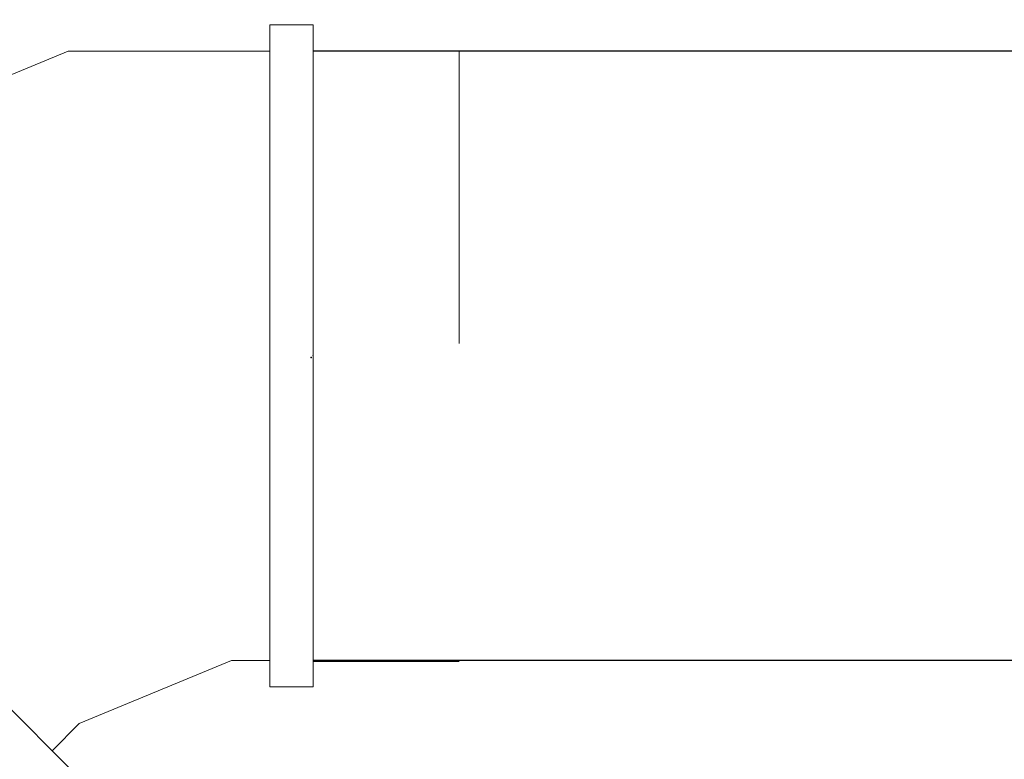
# Model space of a CAD drawing. Header units: millimetres. Extents: x -367720 to -162733, y 309172 to 337444.
# Tile 170 of 256: x -352983 to -352579, y 323245 to 323549. Entities that reach past the tile are written whole.
import ezdxf

# ---------------------------------------------------------------- set-up
doc = ezdxf.new("R2010")
doc.units = ezdxf.units.MM
doc.header["$LTSCALE"] = 10
doc.header["$MEASUREMENT"] = 0
doc.linetypes.add('ACAD_ISO03W100', pattern=[30, 12, -18])
doc.layers.get('0').update_dxf_attribs({"color": 255, "lineweight": 13})
for name, color, linetype, lineweight in [('VZ1', 6, 'Continuous', 18), ('vzt-izolace', 50, 'Continuous', 9), ('vzt-přívod', 2, 'Continuous', 40), ('vzt-spiro', 50, 'Continuous', 5), ('vzt-čárkkovaná', 50, 'ACAD_ISO03W100', 9)]:
    doc.layers.add(name, color=color, linetype=linetype, lineweight=lineweight)
doc.styles.add('ROMANS', font='ROMANS.shx', dxfattribs={"height": 80})

# ---------------------------------------------------------------- blocks, each defined once
blk = doc.blocks.new('A$C22183063')
at = {"layer": 'vzt-spiro'}
for p, q in [((-134.82, 363.95), (-147.37, 351.4)), ((-127.75, 356.89), (-134.82, 363.95)), ((-127.75, 356.89), (57.12, 172.02)), ((-147.37, 351.4), (44.57, 159.47)), ((-139.79, 343.83), (-198.29, 285.33)), ((-250, 160.48), (-198.29, 285.33)), ((57.12, 172.02), (44.57, 159.47)), ((36.99, 167.05), (25.86, 155.92)), ((0, 93.49), (25.86, 155.92)), ((0, 93.49), (0, 77.75)), ((-261.5, 77.75), (14.23, 77.75))]:
    blk.add_line(p, q, dxfattribs=at)
blk.add_point((-38.85, 267.99), dxfattribs=at)
at = {"layer": 'vzt-čárkkovaná'}
for p, q in [((-84.81, 398.8), (-127.24, 356.38)), ((-84.81, 398.8), (92.19, 221.8)), ((92.19, 221.8), (49.76, 179.38))]:
    blk.add_line(p, q, dxfattribs=at)
blk = doc.blocks.new('A$C44067DDB')
at = {"layer": 'vzt-izolace'}
h = blk.add_hatch(dxfattribs=at)
h.set_pattern_fill('CROSS', color=256, scale=500)
h.set_pattern_definition([(0, (-810420.72, 117365.74), (125, 125), [62.5, -187.5]), (90, (-810389.47, 117334.5), (-125, 125), [62.5, -187.5])])
edge = h.paths.add_edge_path()
edge.add_line((13267.2892, 11556.6431), (13267.2892, 11280.9155))
edge = h.paths.add_edge_path()
edge.add_line((13284.6221, 11556.6431), (13284.6221, 11280.9155))
edge = h.paths.add_edge_path()
edge.add_arc((13035.0379, 11420.1415), 135, 67.808393, 292.191607)
edge = h.paths.add_edge_path(flags=16)
edge.add_arc((13035.0379, 11420.1415), 125, 90, 270)
edge = h.paths.add_edge_path()
edge.add_line((13035.0379, 11545.1415), (13267.0793, 11545.1415))
edge = h.paths.add_edge_path()
edge.add_line((13267.2892, 11556.6431), (13284.6221, 11556.6431))
edge = h.paths.add_edge_path()
edge.add_line((13035.0379, 11295.1415), (13267.2892, 11295.1415))
edge = h.paths.add_edge_path()
edge.add_line((13267.2892, 11280.9155), (13284.6221, 11280.9155))
edge = h.paths.add_edge_path()
edge.add_line((13345.0379, 11545.1415), (13345.0379, 11295.1415))
edge = h.paths.add_edge_path()
edge.add_line((13345.0379, 11545.1415), (13284.6221, 11545.1415))
edge = h.paths.add_edge_path()
edge.add_line((13345.0379, 11295.1415), (13284.6221, 11295.1415))
edge = h.paths.add_edge_path()
edge.add_line((13436.2892, 11836.6431), (13436.2892, 11560.9155))
edge = h.paths.add_edge_path()
edge.add_line((13453.6221, 11836.6431), (13453.6221, 11560.9155))
edge = h.paths.add_edge_path()
edge.add_arc((13204.0379, 11700.1415), 135, 67.808393, 292.191607)
edge = h.paths.add_edge_path(flags=16)
edge.add_arc((13204.0379, 11700.1415), 125, 90, 270)
edge = h.paths.add_edge_path()
edge.add_line((13204.0379, 11825.1415), (13436.0793, 11825.1415))
edge = h.paths.add_edge_path()
edge.add_line((13436.2892, 11836.6431), (13453.6221, 11836.6431))
edge = h.paths.add_edge_path()
edge.add_line((13204.0379, 11575.1415), (13436.2892, 11575.1415))
edge = h.paths.add_edge_path()
edge.add_line((13436.2892, 11560.9155), (13453.6221, 11560.9155))
edge = h.paths.add_edge_path()
edge.add_line((13514.0379, 11825.1415), (13514.0379, 11575.1415))
edge = h.paths.add_edge_path()
edge.add_line((13514.0379, 11825.1415), (13453.6221, 11825.1415))
edge = h.paths.add_edge_path()
edge.add_line((13514.0379, 11575.1415), (13453.6221, 11575.1415))
edge = h.paths.add_edge_path()
edge.add_line((13501.3145, 11825.8656), (13501.3145, 11835.8595))
edge = h.paths.add_edge_path()
edge.add_line((13501.3145, 11835.8595), (13519.0632, 11835.8595))
edge = h.paths.add_edge_path()
edge.add_line((13519.0632, 11835.8595), (13519.0632, 11564.4235))
edge = h.paths.add_edge_path()
edge.add_line((13501.3145, 11825.8656), (13501.3145, 11564.4235))
edge = h.paths.add_edge_path()
edge.add_line((13887.8161, 11467.8902), (13612.0885, 11467.8902))
edge = h.paths.add_edge_path()
edge.add_line((13612.0885, 11467.8902), (13612.0885, 11450.5573))
edge = h.paths.add_edge_path()
edge.add_line((13601.7955, 11825.1415), (13775.8336, 11724.6606))
edge = h.paths.add_edge_path()
edge.add_line((13775.8336, 11724.6606), (13876.3145, 11550.6225))
edge = h.paths.add_edge_path()
edge.add_line((13519.0632, 11825.1415), (13601.7955, 11825.1415))
edge = h.paths.add_edge_path()
edge.add_line((13534.8082, 11575.1415), (13592.8209, 11541.6479))
edge = h.paths.add_edge_path()
edge.add_line((13592.8209, 11541.6479), (13626.3145, 11483.6352))
edge = h.paths.add_edge_path()
edge.add_line((13626.3145, 11483.6352), (13626.3145, 11467.8902))
edge = h.paths.add_edge_path()
edge.add_line((13876.3145, 11550.6225), (13876.3145, 11468.1))
edge = h.paths.add_edge_path()
edge.add_line((13501.3145, 11564.4235), (13519.0632, 11564.4235))
edge = h.paths.add_edge_path()
edge.add_line((13519.0632, 11575.1415), (13534.8082, 11575.1415))
edge = h.paths.add_edge_path()
edge.add_line((13887.8161, 11467.8902), (13887.8161, 11450.5573))
edge = h.paths.add_edge_path()
edge.add_line((13887.8161, 11450.5573), (13612.0885, 11450.5573))
edge = h.paths.add_edge_path()
edge.add_line((13876.3145, 11390.1415), (13626.002, 11390.1415))
edge = h.paths.add_edge_path()
edge.add_line((13876.3145, 11390.1415), (13876.3145, 11450.5573))
edge = h.paths.add_edge_path()
edge.add_line((13626.002, 11390.1415), (13626.002, 11450.5573))
edge = h.paths.add_edge_path()
edge.add_line((13441.3145, 11825.1415), (13441.3145, 11574.829))
edge = h.paths.add_edge_path()
edge.add_line((13441.3145, 11574.829), (13501.3145, 11574.829))
edge = h.paths.add_edge_path()
edge.add_line((13441.3145, 11825.1415), (13501.3145, 11825.1415))
edge = h.paths.add_edge_path()
edge.add_line((13388.5379, 10975.785), (13388.5379, 11225.785))
edge = h.paths.add_edge_path()
edge.add_line((13388.5379, 11225.785), (13448.5379, 11225.785))
edge = h.paths.add_edge_path()
edge.add_line((13448.5379, 11229.785), (13448.5379, 10971.785))
edge = h.paths.add_edge_path()
edge.add_line((13448.5379, 11229.785), (13456.5379, 11229.785))
edge = h.paths.add_edge_path()
edge.add_line((13456.5379, 11229.785), (13456.5379, 10971.785))
edge = h.paths.add_edge_path()
edge.add_line((13594.5379, 11184.785), (13594.5379, 11016.785))
edge = h.paths.add_edge_path()
edge.add_line((13602.5379, 11184.785), (13602.5379, 11016.785))
edge = h.paths.add_edge_path()
edge.add_line((13642.5379, 11180.785), (13602.5379, 11180.785))
edge = h.paths.add_edge_path()
edge.add_line((13642.5379, 11020.785), (13642.5379, 11180.785))
edge = h.paths.add_edge_path()
edge.add_line((13602.5379, 11184.785), (13594.5379, 11184.785))
edge = h.paths.add_edge_path()
edge.add_line((13456.5379, 11225.785), (13594.5379, 11180.785))
edge = h.paths.add_edge_path()
edge.add_line((13388.5379, 10975.785), (13448.5379, 10975.785))
edge = h.paths.add_edge_path()
edge.add_line((13448.5379, 10971.785), (13456.5379, 10971.785))
edge = h.paths.add_edge_path()
edge.add_line((13642.5379, 11020.785), (13602.5379, 11020.785))
edge = h.paths.add_edge_path()
edge.add_line((13602.5379, 11016.785), (13594.5379, 11016.785))
edge = h.paths.add_edge_path()
edge.add_line((13456.5379, 10975.785), (13594.5379, 11020.785))
edge = h.paths.add_edge_path()
edge.add_line((13376.0379, 10975.785), (13263.249, 10975.785))
edge = h.paths.add_edge_path()
edge.add_line((13376.0379, 11225.785), (13265.0678, 11225.785))
edge = h.paths.add_edge_path()
edge.add_arc((13205.0379, 11100.785), 137.5, 0, 360)
edge = h.paths.add_edge_path()
edge.add_line((13012.1629, 10963.285), (13012.1629, 11100.785))
edge = h.paths.add_edge_path()
edge.add_line((13024.6629, 11100.785), (13024.6629, 10963.285))
edge = h.paths.add_edge_path()
edge.add_line((13148.6633, 10975.785), (13024.6629, 10975.785))
edge = h.paths.add_edge_path()
edge.add_line((13145.6319, 11225.785), (13024.6629, 11225.785))
edge = h.paths.add_edge_path()
edge.add_line((12952.1629, 11100.785), (12952.1629, 11225.785))
edge = h.paths.add_edge_path()
edge.add_line((13012.1629, 11238.285), (13012.1629, 11100.785))
edge = h.paths.add_edge_path()
edge.add_line((13024.6629, 11100.785), (13024.6629, 11238.285))
edge = h.paths.add_edge_path()
edge.add_line((12952.1629, 11225.785), (13012.1629, 11225.785))
edge = h.paths.add_edge_path()
edge.add_line((13012.1629, 11238.285), (13024.6629, 11238.285))
edge = h.paths.add_edge_path()
edge.add_line((12952.1629, 11100.785), (12952.1629, 10975.785))
edge = h.paths.add_edge_path()
edge.add_line((12952.1629, 10975.785), (13012.1629, 10975.785))
edge = h.paths.add_edge_path(flags=16)
edge.add_arc((13205.0379, 11100.785), 125, 0, 360)
edge = h.paths.add_edge_path()
edge.add_line((13012.1629, 10963.285), (13024.6629, 10963.285))
edge = h.paths.add_edge_path()
edge.add_line((13388.5379, 10963.285), (13388.5379, 11100.785))
edge = h.paths.add_edge_path()
edge.add_line((13376.0379, 11100.785), (13376.0379, 10963.285))
edge = h.paths.add_edge_path()
edge.add_line((13376.0379, 11100.785), (13376.0379, 11238.285))
edge = h.paths.add_edge_path()
edge.add_line((13388.5379, 11238.285), (13388.5379, 11100.785))
edge = h.paths.add_edge_path(flags=16)
edge.add_line((13448.5379, 11100.785), (13448.5379, 11225.785))
edge = h.paths.add_edge_path()
edge.add_line((13388.5379, 11238.285), (13376.0379, 11238.285))
edge = h.paths.add_edge_path(flags=16)
edge.add_line((13448.5379, 11100.785), (13448.5379, 10975.785))
edge = h.paths.add_edge_path()
edge.add_line((13388.5379, 10963.285), (13376.0379, 10963.285))
edge = h.paths.add_edge_path()
edge.add_line((12420.4521, 10916.4949), (12420.4521, 10926.4887))
edge = h.paths.add_edge_path()
edge.add_line((12420.4521, 10926.4887), (12402.7034, 10926.4887))
edge = h.paths.add_edge_path()
edge.add_line((12402.7034, 10926.4887), (12402.7034, 10655.0528))
edge = h.paths.add_edge_path()
edge.add_line((12420.4521, 10916.4949), (12420.4521, 10655.0528))
edge = h.paths.add_edge_path()
edge.add_line((12128.4933, 10813.6908), (12323.4622, 10618.7219))
edge = h.paths.add_edge_path()
edge.add_line((12323.4622, 10618.7219), (12311.206, 10606.4657))
edge = h.paths.add_edge_path()
edge.add_line((12402.7034, 10915.7707), (12319.9712, 10915.7707))
edge = h.paths.add_edge_path()
edge.add_line((12324.5362, 10639.9146), (12313.4029, 10628.7812))
edge = h.paths.add_edge_path()
edge.add_line((12195.1267, 10864.0585), (12136.7746, 10805.7063))
edge = h.paths.add_edge_path()
edge.add_line((12420.4521, 10655.0528), (12402.7034, 10655.0528))
edge = h.paths.add_edge_path()
edge.add_line((12402.7034, 10665.7707), (12386.9585, 10665.7707))
edge = h.paths.add_edge_path()
edge.add_line((12128.4933, 10813.6908), (12116.2371, 10801.4346))
edge = h.paths.add_edge_path()
edge.add_line((12116.2371, 10801.4346), (12311.206, 10606.4657))
edge = h.paths.add_edge_path()
edge.add_line((12081.6496, 10750.5813), (12258.4263, 10573.8046))
edge = h.paths.add_edge_path()
edge.add_line((12081.6496, 10750.5813), (12124.37, 10793.3017))
edge = h.paths.add_edge_path()
edge.add_line((12258.6472, 10573.5836), (12301.3676, 10616.3041))
edge = h.paths.add_edge_path()
edge.add_line((12480.4521, 10915.7707), (12480.4521, 10665.4582))
edge = h.paths.add_edge_path()
edge.add_line((12480.4521, 10665.4582), (12420.4521, 10665.4582))
edge = h.paths.add_edge_path()
edge.add_line((12480.4521, 10915.7707), (12420.4521, 10915.7707))
edge = h.paths.add_edge_path()
edge.add_line((12195.1267, 10864.0585), (12319.9712, 10915.7707))
edge = h.paths.add_edge_path()
edge.add_line((12324.5362, 10639.9146), (12386.9585, 10665.7707))
edge = h.paths.add_edge_path()
edge.add_line((12785.0379, 10935.785), (12785.0379, 10645.785))
edge = h.paths.add_edge_path(flags=17)
edge.add_line((13160.0379, 10790.785), (13143.291, 10728.285))
edge.add_line((13143.291, 10728.285), (13160.0379, 10790.785))
edge.add_line((13160.0379, 10790.785), (13143.291, 10728.285))
edge.add_line((13143.291, 10728.285), (13160.0379, 10790.785))
edge.add_line((13160.0379, 10790.785), (13143.291, 10728.285))
edge.add_line((13143.291, 10728.285), (13160.0379, 10790.785))
edge.add_line((13160.0379, 10790.785), (13143.291, 10728.285))
edge.add_line((13143.291, 10728.285), (13160.0379, 10790.785))
edge.add_line((13160.0379, 10790.785), (13143.291, 10728.285))
edge.add_line((13143.291, 10728.285), (13160.0379, 10790.785))
edge.add_line((13160.0379, 10790.785), (13143.291, 10728.285))
edge.add_line((13143.291, 10728.285), (13160.0379, 10790.785))
edge.add_line((13160.0379, 10790.785), (13143.291, 10728.285))
edge.add_line((13143.291, 10728.285), (13160.0379, 10790.785))
edge.add_line((13160.0379, 10790.785), (13143.291, 10728.285))
edge.add_line((13143.291, 10728.285), (13160.0379, 10790.785))
edge.add_line((13143.291, 10728.285), (13097.5379, 10682.5318))
edge.add_line((13097.5379, 10682.5318), (13143.291, 10728.285))
edge.add_line((13143.291, 10728.285), (13097.5379, 10682.5318))
edge.add_line((13097.5379, 10682.5318), (13143.291, 10728.285))
edge.add_line((13143.291, 10728.285), (13097.5379, 10682.5318))
edge.add_line((13097.5379, 10682.5318), (13143.291, 10728.285))
edge.add_line((13143.291, 10728.285), (13097.5379, 10682.5318))
edge.add_line((13097.5379, 10682.5318), (13143.291, 10728.285))
edge.add_line((13143.291, 10728.285), (13097.5379, 10682.5318))
edge.add_line((13097.5379, 10682.5318), (13143.291, 10728.285))
edge.add_line((13143.291, 10728.285), (13097.5379, 10682.5318))
edge.add_line((13097.5379, 10682.5318), (13143.291, 10728.285))
edge.add_line((13143.291, 10728.285), (13097.5379, 10682.5318))
edge.add_line((13097.5379, 10682.5318), (13143.291, 10728.285))
edge.add_line((13143.291, 10728.285), (13097.5379, 10682.5318))
edge.add_line((13097.5379, 10682.5318), (13143.291, 10728.285))
edge.add_line((13097.5379, 10682.5318), (13035.0379, 10665.785))
edge.add_line((13035.0379, 10665.785), (13097.5379, 10682.5318))
edge.add_line((13097.5379, 10682.5318), (13035.0379, 10665.785))
edge.add_line((13035.0379, 10665.785), (13097.5379, 10682.5318))
edge.add_line((13097.5379, 10682.5318), (13035.0379, 10665.785))
edge.add_line((13035.0379, 10665.785), (13097.5379, 10682.5318))
edge.add_line((13097.5379, 10682.5318), (13035.0379, 10665.785))
edge.add_line((13035.0379, 10665.785), (13097.5379, 10682.5318))
edge.add_line((13097.5379, 10682.5318), (13035.0379, 10665.785))
edge.add_line((13035.0379, 10665.785), (13097.5379, 10682.5318))
edge.add_line((13097.5379, 10682.5318), (13035.0379, 10665.785))
edge.add_line((13035.0379, 10665.785), (13097.5379, 10682.5318))
edge.add_line((13097.5379, 10682.5318), (13035.0379, 10665.785))
edge.add_line((13035.0379, 10665.785), (13097.5379, 10682.5318))
edge.add_line((13097.5379, 10682.5318), (13035.0379, 10665.785))
edge.add_line((13035.0379, 10665.785), (13097.5379, 10682.5318))
edge.add_line((13035.0379, 10665.785), (12972.5379, 10682.5318))
edge.add_line((12972.5379, 10682.5318), (13035.0379, 10665.785))
edge.add_line((13035.0379, 10665.785), (12972.5379, 10682.5318))
edge.add_line((12972.5379, 10682.5318), (13035.0379, 10665.785))
edge.add_line((13035.0379, 10665.785), (12972.5379, 10682.5318))
edge.add_line((12972.5379, 10682.5318), (13035.0379, 10665.785))
edge.add_line((13035.0379, 10665.785), (12972.5379, 10682.5318))
edge.add_line((12972.5379, 10682.5318), (13035.0379, 10665.785))
edge.add_line((13035.0379, 10665.785), (12972.5379, 10682.5318))
edge.add_line((12972.5379, 10682.5318), (13035.0379, 10665.785))
edge.add_line((13035.0379, 10665.785), (12972.5379, 10682.5318))
edge.add_line((12972.5379, 10682.5318), (13035.0379, 10665.785))
edge.add_line((13035.0379, 10665.785), (12972.5379, 10682.5318))
edge.add_line((12972.5379, 10682.5318), (13035.0379, 10665.785))
edge.add_line((13035.0379, 10665.785), (12972.5379, 10682.5318))
edge.add_line((12972.5379, 10682.5318), (13035.0379, 10665.785))
edge.add_line((12972.5379, 10682.5318), (12926.7847, 10728.285))
edge.add_line((12926.7847, 10728.285), (12972.5379, 10682.5318))
edge.add_line((12972.5379, 10682.5318), (12926.7847, 10728.285))
edge.add_line((12926.7847, 10728.285), (12972.5379, 10682.5318))
edge.add_line((12972.5379, 10682.5318), (12926.7847, 10728.285))
edge.add_line((12926.7847, 10728.285), (12972.5379, 10682.5318))
edge.add_line((12972.5379, 10682.5318), (12926.7847, 10728.285))
edge.add_line((12926.7847, 10728.285), (12972.5379, 10682.5318))
edge.add_line((12972.5379, 10682.5318), (12926.7847, 10728.285))
edge.add_line((12926.7847, 10728.285), (12972.5379, 10682.5318))
edge.add_line((12972.5379, 10682.5318), (12926.7847, 10728.285))
edge.add_line((12926.7847, 10728.285), (12972.5379, 10682.5318))
edge.add_line((12972.5379, 10682.5318), (12926.7847, 10728.285))
edge.add_line((12926.7847, 10728.285), (12972.5379, 10682.5318))
edge.add_line((12972.5379, 10682.5318), (12926.7847, 10728.285))
edge.add_line((12926.7847, 10728.285), (12972.5379, 10682.5318))
edge.add_line((12926.7847, 10728.285), (12910.0379, 10790.785))
edge.add_line((12910.0379, 10790.785), (12926.7847, 10728.285))
edge.add_line((12926.7847, 10728.285), (12910.0379, 10790.785))
edge.add_line((12910.0379, 10790.785), (12926.7847, 10728.285))
edge.add_line((12926.7847, 10728.285), (12910.0379, 10790.785))
edge.add_line((12910.0379, 10790.785), (12926.7847, 10728.285))
edge.add_line((12926.7847, 10728.285), (12910.0379, 10790.785))
edge.add_line((12910.0379, 10790.785), (12926.7847, 10728.285))
edge.add_line((12926.7847, 10728.285), (12910.0379, 10790.785))
edge.add_line((12910.0379, 10790.785), (12926.7847, 10728.285))
edge.add_line((12926.7847, 10728.285), (12910.0379, 10790.785))
edge.add_line((12910.0379, 10790.785), (12926.7847, 10728.285))
edge.add_line((12926.7847, 10728.285), (12910.0379, 10790.785))
edge.add_line((12910.0379, 10790.785), (12926.7847, 10728.285))
edge.add_line((12926.7847, 10728.285), (12910.0379, 10790.785))
edge.add_line((12910.0379, 10790.785), (12926.7847, 10728.285))
edge.add_line((12910.0379, 10790.785), (12926.7847, 10853.285))
edge.add_line((12926.7847, 10853.285), (12910.0379, 10790.785))
edge.add_line((12910.0379, 10790.785), (12926.7847, 10853.285))
edge.add_line((12926.7847, 10853.285), (12910.0379, 10790.785))
edge.add_line((12910.0379, 10790.785), (12926.7847, 10853.285))
edge.add_line((12926.7847, 10853.285), (12910.0379, 10790.785))
edge.add_line((12910.0379, 10790.785), (12926.7847, 10853.285))
edge.add_line((12926.7847, 10853.285), (12910.0379, 10790.785))
edge.add_line((12910.0379, 10790.785), (12926.7847, 10853.285))
edge.add_line((12926.7847, 10853.285), (12910.0379, 10790.785))
edge.add_line((12910.0379, 10790.785), (12926.7847, 10853.285))
edge.add_line((12926.7847, 10853.285), (12910.0379, 10790.785))
edge.add_line((12910.0379, 10790.785), (12926.7847, 10853.285))
edge.add_line((12926.7847, 10853.285), (12910.0379, 10790.785))
edge.add_line((12910.0379, 10790.785), (12926.7847, 10853.285))
edge.add_line((12926.7847, 10853.285), (12910.0379, 10790.785))
edge.add_line((12926.7847, 10853.285), (12972.5379, 10899.0381))
edge.add_line((12972.5379, 10899.0381), (12926.7847, 10853.285))
edge.add_line((12926.7847, 10853.285), (12972.5379, 10899.0381))
edge.add_line((12972.5379, 10899.0381), (12926.7847, 10853.285))
edge.add_line((12926.7847, 10853.285), (12972.5379, 10899.0381))
edge.add_line((12972.5379, 10899.0381), (12926.7847, 10853.285))
edge.add_line((12926.7847, 10853.285), (12972.5379, 10899.0381))
edge.add_line((12972.5379, 10899.0381), (12926.7847, 10853.285))
edge.add_line((12926.7847, 10853.285), (12972.5379, 10899.0381))
edge.add_line((12972.5379, 10899.0381), (12926.7847, 10853.285))
edge.add_line((12926.7847, 10853.285), (12972.5379, 10899.0381))
edge.add_line((12972.5379, 10899.0381), (12926.7847, 10853.285))
edge.add_line((12926.7847, 10853.285), (12972.5379, 10899.0381))
edge.add_line((12972.5379, 10899.0381), (12926.7847, 10853.285))
edge.add_line((12926.7847, 10853.285), (12972.5379, 10899.0381))
edge.add_line((12972.5379, 10899.0381), (12926.7847, 10853.285))
edge.add_line((12972.5379, 10899.0381), (13035.0379, 10915.785))
edge.add_line((13035.0379, 10915.785), (12972.5379, 10899.0381))
edge.add_line((12972.5379, 10899.0381), (13035.0379, 10915.785))
edge.add_line((13035.0379, 10915.785), (12972.5379, 10899.0381))
edge.add_line((12972.5379, 10899.0381), (13035.0379, 10915.785))
edge.add_line((13035.0379, 10915.785), (12972.5379, 10899.0381))
edge.add_line((12972.5379, 10899.0381), (13035.0379, 10915.785))
edge.add_line((13035.0379, 10915.785), (12972.5379, 10899.0381))
edge.add_line((12972.5379, 10899.0381), (13035.0379, 10915.785))
edge.add_line((13035.0379, 10915.785), (12972.5379, 10899.0381))
edge.add_line((12972.5379, 10899.0381), (13035.0379, 10915.785))
edge.add_line((13035.0379, 10915.785), (12972.5379, 10899.0381))
edge.add_line((12972.5379, 10899.0381), (13035.0379, 10915.785))
edge.add_line((13035.0379, 10915.785), (12972.5379, 10899.0381))
edge.add_line((12972.5379, 10899.0381), (13035.0379, 10915.785))
edge.add_line((13035.0379, 10915.785), (12972.5379, 10899.0381))
edge.add_line((13035.0379, 10915.785), (13097.5379, 10899.0381))
edge.add_line((13097.5379, 10899.0381), (13035.0379, 10915.785))
edge.add_line((13035.0379, 10915.785), (13097.5379, 10899.0381))
edge.add_line((13097.5379, 10899.0381), (13035.0379, 10915.785))
edge.add_line((13035.0379, 10915.785), (13097.5379, 10899.0381))
edge.add_line((13097.5379, 10899.0381), (13035.0379, 10915.785))
edge.add_line((13035.0379, 10915.785), (13097.5379, 10899.0381))
edge.add_line((13097.5379, 10899.0381), (13035.0379, 10915.785))
edge.add_line((13035.0379, 10915.785), (13097.5379, 10899.0381))
edge.add_line((13097.5379, 10899.0381), (13035.0379, 10915.785))
edge.add_line((13035.0379, 10915.785), (13097.5379, 10899.0381))
edge.add_line((13097.5379, 10899.0381), (13035.0379, 10915.785))
edge.add_line((13035.0379, 10915.785), (13097.5379, 10899.0381))
edge.add_line((13097.5379, 10899.0381), (13035.0379, 10915.785))
edge.add_line((13035.0379, 10915.785), (13097.5379, 10899.0381))
edge.add_line((13097.5379, 10899.0381), (13035.0379, 10915.785))
edge.add_line((13097.5379, 10899.0381), (13143.291, 10853.285))
edge.add_line((13143.291, 10853.285), (13097.5379, 10899.0381))
edge.add_line((13097.5379, 10899.0381), (13143.291, 10853.285))
edge.add_line((13143.291, 10853.285), (13097.5379, 10899.0381))
edge.add_line((13097.5379, 10899.0381), (13143.291, 10853.285))
edge.add_line((13143.291, 10853.285), (13097.5379, 10899.0381))
edge.add_line((13097.5379, 10899.0381), (13143.291, 10853.285))
edge.add_line((13143.291, 10853.285), (13097.5379, 10899.0381))
edge.add_line((13097.5379, 10899.0381), (13143.291, 10853.285))
edge.add_line((13143.291, 10853.285), (13097.5379, 10899.0381))
edge.add_line((13097.5379, 10899.0381), (13143.291, 10853.285))
edge.add_line((13143.291, 10853.285), (13097.5379, 10899.0381))
edge.add_line((13097.5379, 10899.0381), (13143.291, 10853.285))
edge.add_line((13143.291, 10853.285), (13097.5379, 10899.0381))
edge.add_line((13097.5379, 10899.0381), (13143.291, 10853.285))
edge.add_line((13143.291, 10853.285), (13097.5379, 10899.0381))
edge.add_line((13143.291, 10853.285), (13160.0379, 10790.785))
edge.add_line((13160.0379, 10790.785), (13143.291, 10853.285))
edge.add_line((13143.291, 10853.285), (13160.0379, 10790.785))
edge.add_line((13160.0379, 10790.785), (13143.291, 10853.285))
edge.add_line((13143.291, 10853.285), (13160.0379, 10790.785))
edge.add_line((13160.0379, 10790.785), (13143.291, 10853.285))
edge.add_line((13143.291, 10853.285), (13160.0379, 10790.785))
edge.add_line((13160.0379, 10790.785), (13143.291, 10853.285))
edge.add_line((13143.291, 10853.285), (13160.0379, 10790.785))
edge.add_line((13160.0379, 10790.785), (13143.291, 10853.285))
edge.add_line((13143.291, 10853.285), (13160.0379, 10790.785))
edge.add_line((13160.0379, 10790.785), (13143.291, 10853.285))
edge.add_line((13143.291, 10853.285), (13160.0379, 10790.785))
edge.add_line((13160.0379, 10790.785), (13143.291, 10853.285))
edge.add_line((13143.291, 10853.285), (13160.0379, 10790.785))
edge.add_line((13160.0379, 10790.785), (13143.291, 10853.285))
h.paths.add_polyline_path([(12802.7865, 10930.011), (12785.4536, 10930.011), (12785.4536, 10654.2834), (12802.7865, 10654.2834)])
edge = h.paths.add_edge_path()
edge.add_line((12725.0379, 10915.785), (12785.4536, 10915.785))
edge.add_line((12725.0379, 10665.785), (12785.4536, 10665.785))
edge.add_line((12725.0379, 10665.785), (12725.0379, 10915.785))
edge.add_line((13035.0379, 10915.785), (12802.7865, 10915.785))
edge.add_line((13035.0379, 10665.785), (12802.9964, 10665.785))
edge.add_arc((13035.0379, 10790.785), 125, 270, 450)
edge.add_arc((13035.0379, 10790.785), 135, 247.808393, 472.191607)
edge.add_line((13035.0379, 10915.785), (12785.0379, 10915.785))
edge.add_line((12785.0379, 10915.785), (12785.0379, 10665.785))
edge.add_line((12785.0379, 10665.785), (13035.0379, 10665.785))
at = {"layer": 'vzt-přívod', "lineweight": 30}
for p, q in [((12785.0379, 10915.7707, 3010.0111), (12420.4521, 10915.7707, 3010.0111)), ((12785.0379, 10665.785, 50000), (12420.4521, 10665.785, 2936.5022))]:
    blk.add_line(p, q, dxfattribs=at)
at = {"layer": 'vzt-přívod', "lineweight": 30, "extrusion": (0, 0, -1)}
blk.add_point((12419.745, 10790.0779, 2936.5022), dxfattribs=at)
at = {"layer": 'vzt-spiro', "rotation": 315}
blk.add_blockref('A$C22183063', (12258.4263, 10573.8046, 3010.0111), dxfattribs=at)
at = {"layer": 'VZ1', "extrusion": (1.04009e-13, 1, -4.87544e-15), "style": 'ROMANS', "width": 0.8, "flags": 1}
for tag in ['KOTA', 'USEK', 'TVAR', 'POS', 'NB2', 'NB1', 'VS', 'LT', 'D']:
    blk.add_attdef(tag, (-111318.983, 5039.0799, 11669.1415), '', height=1, dxfattribs=at)
at = {"layer": 'VZ1', "extrusion": (1, -3.06152e-16, 0), "style": 'ROMANS', "width": 0.8, "flags": 1}
for tag in ['NB2', 'NB1', 'PRUTOK', 'USEK', 'KOTA', 'NAZEV', 'PRIRUBA2', 'POS', 'MATERIAL', 'PRUMER', 'PLOCHA', 'LT', 'UHEL', 'R', 'D', 'TVAR']:
    blk.add_attdef(tag, (11669.1415, 5039.0799, 111318.983), '', height=1, rotation=90, dxfattribs=at)
at = {"layer": 'VZ1', "extrusion": (-2.71917e-32, 1, -4.44089e-16), "style": 'ROMANS', "width": 0.8, "flags": 1}
for tag, p in [('MATERIAL', (-177204.9859, 2943.2966, 11491.6104)), ('PRIRUBA', (-177204.9859, 2943.2966, 11491.6104)), ('PRUTOK', (-177204.9859, 2943.2966, 11491.6104)), ('PLOCHA', (-177204.9859, 2943.2966, 11491.6104)), ('OBVOD', (-177204.9859, 2943.2966, 11491.6104)), ('NAZEV', (-177204.9859, 2943.2966, 11491.6104)), ('KOTA', (-177204.9859, 2943.2966, 11491.6104)), ('USEK', (-177204.9859, 2943.2966, 11491.6104)), ('TVAR', (-177204.9859, 2943.2966, 11491.6104)), ('NBN', (-177204.9859, 2943.2966, 11491.6104)), ('POS', (-177204.9859, 2943.2966, 11491.6104)), ('NB3', (-177204.9859, 2943.2966, 11491.6104)), ('VS', (-177204.9859, 2943.2966, 11491.6104)), ('LT', (-177204.9859, 2943.2966, 11491.6104)), ('B', (-177204.9859, 2943.2966, 11491.6104)), ('R', (-177204.9859, 2943.2966, 11491.6104)), ('A', (-177204.9859, 2943.2966, 11491.6104)), ('MATERIAL', (-11332.888, 6131.7212, 9501.275)), ('MATERIAL', (-11332.9671, 2943.2966, 9501.275)), ('PRIRUBA', (-11332.888, 6131.7212, 9501.275)), ('PRIRUBA', (-11332.9671, 2943.2966, 9501.275)), ('PRUTOK', (-11332.888, 6131.7212, 9501.275)), ('PRUTOK', (-11332.9671, 2943.2966, 9501.275)), ('PLOCHA', (-11332.888, 6131.7212, 9501.275)), ('PLOCHA', (-11332.9671, 2943.2966, 9501.275)), ('OBVOD', (-11332.888, 6131.7212, 9501.275)), ('OBVOD', (-11332.9671, 2943.2966, 9501.275)), ('NAZEV', (-11332.888, 6131.7212, 9501.275)), ('NAZEV', (-11332.9671, 2943.2966, 9501.275)), ('KOTA', (-11332.888, 6131.7212, 9501.275)), ('USEK', (-11332.888, 6131.7212, 9501.275)), ('KOTA', (-11332.9671, 2943.2966, 9501.275)), ('USEK', (-11332.9671, 2943.2966, 9501.275)), ('TVAR', (-11332.888, 6131.7212, 9501.275)), ('TVAR', (-11332.9671, 2943.2966, 9501.275)), ('NBN', (-11332.888, 6131.7212, 9501.275)), ('NBN', (-11332.9671, 2943.2966, 9501.275)), ('POS', (-11332.888, 6131.7212, 9501.275)), ('NB3', (-11332.888, 6131.7212, 9501.275)), ('POS', (-11332.9671, 2943.2966, 9501.275)), ('NB3', (-11332.9671, 2943.2966, 9501.275)), ('VS', (-11332.888, 6131.7212, 9501.275)), ('LT', (-11332.888, 6131.7212, 9501.275)), ('VS', (-11332.9671, 2943.2966, 9501.275)), ('LT', (-11332.9671, 2943.2966, 9501.275)), ('B', (-11332.888, 6131.7212, 9501.275)), ('R', (-11332.888, 6131.7212, 9501.275)), ('A', (-11332.888, 6131.7212, 9501.275)), ('B', (-11332.9671, 2943.2966, 9501.275)), ('R', (-11332.9671, 2943.2966, 9501.275)), ('A', (-11332.9671, 2943.2966, 9501.275)), ('MATERIAL', (-109446.9123, 2943.2966, 9501.275)), ('PRIRUBA', (-109446.9123, 2943.2966, 9501.275)), ('PRUTOK', (-109446.9123, 2943.2966, 9501.275)), ('PLOCHA', (-109446.9123, 2943.2966, 9501.275)), ('OBVOD', (-109446.9123, 2943.2966, 9501.275)), ('NAZEV', (-109446.9123, 2943.2966, 9501.275)), ('KOTA', (-109446.9123, 2943.2966, 9501.275)), ('USEK', (-109446.9123, 2943.2966, 9501.275)), ('TVAR', (-109446.9123, 2943.2966, 9501.275)), ('NBN', (-109446.9123, 2943.2966, 9501.275)), ('POS', (-109446.9123, 2943.2966, 9501.275)), ('NB3', (-109446.9123, 2943.2966, 9501.275)), ('VS', (-109446.9123, 2943.2966, 9501.275)), ('LT', (-109446.9123, 2943.2966, 9501.275)), ('B', (-109446.9123, 2943.2966, 9501.275)), ('R', (-109446.9123, 2943.2966, 9501.275)), ('A', (-109446.9123, 2943.2966, 9501.275))]:
    blk.add_attdef(tag, p, '', height=1, dxfattribs=at)
at = {"layer": 'VZ1', "extrusion": (-1, 0, 0), "style": 'ROMANS', "width": 0.8, "flags": 1}
for tag, p in [('NB3', (-11312.8354, 2943.2966, -178642.0188)), ('PRUTOK', (-11312.8354, 2943.2966, -178642.0188)), ('USEK', (-11312.8354, 2943.2966, -178642.0188)), ('VS', (-11312.8354, 2943.2966, -178642.0188)), ('NAZEV', (-11312.8354, 2943.2966, -178642.0188)), ('KOTA', (-11312.8354, 2943.2966, -178642.0188)), ('POS', (-11312.8354, 2943.2966, -178642.0188)), ('MATERIAL', (-11312.8354, 2943.2966, -178642.0188)), ('PRIRUBA', (-11312.8354, 2943.2966, -178642.0188)), ('PLOCHA', (-11312.8354, 2943.2966, -178642.0188)), ('OBVOD', (-11312.8354, 2943.2966, -178642.0188)), ('R', (-11312.8354, 2943.2966, -178642.0188)), ('LT', (-11312.8354, 2943.2966, -178642.0188)), ('B', (-11312.8354, 2943.2966, -178642.0188)), ('A', (-11312.8354, 2943.2966, -178642.0188)), ('TVAR', (-11312.8354, 2943.2966, -178642.0188)), ('NB3', (-9322.5, 6131.7212, -12769.9209)), ('PRUTOK', (-9322.5, 6131.7212, -12769.9209)), ('USEK', (-9322.5, 6131.7212, -12769.9209)), ('VS', (-9322.5, 6131.7212, -12769.9209)), ('NAZEV', (-9322.5, 6131.7212, -12769.9209)), ('KOTA', (-9322.5, 6131.7212, -12769.9209)), ('POS', (-9322.5, 6131.7212, -12769.9209)), ('MATERIAL', (-9322.5, 6131.7212, -12769.9209)), ('PRIRUBA', (-9322.5, 6131.7212, -12769.9209)), ('PLOCHA', (-9322.5, 6131.7212, -12769.9209)), ('OBVOD', (-9322.5, 6131.7212, -12769.9209)), ('R', (-9322.5, 6131.7212, -12769.9209)), ('LT', (-9322.5, 6131.7212, -12769.9209)), ('B', (-9322.5, 6131.7212, -12769.9209)), ('A', (-9322.5, 6131.7212, -12769.9209)), ('TVAR', (-9322.5, 6131.7212, -12769.9209)), ('NB3', (-9322.5, 2943.2966, -12770)), ('PRUTOK', (-9322.5, 2943.2966, -12770)), ('USEK', (-9322.5, 2943.2966, -12770)), ('VS', (-9322.5, 2943.2966, -12770)), ('NAZEV', (-9322.5, 2943.2966, -12770)), ('KOTA', (-9322.5, 2943.2966, -12770)), ('POS', (-9322.5, 2943.2966, -12770)), ('MATERIAL', (-9322.5, 2943.2966, -12770)), ('PRIRUBA', (-9322.5, 2943.2966, -12770)), ('PLOCHA', (-9322.5, 2943.2966, -12770)), ('OBVOD', (-9322.5, 2943.2966, -12770)), ('R', (-9322.5, 2943.2966, -12770)), ('LT', (-9322.5, 2943.2966, -12770)), ('B', (-9322.5, 2943.2966, -12770)), ('A', (-9322.5, 2943.2966, -12770)), ('TVAR', (-9322.5, 2943.2966, -12770)), ('NB3', (-9322.5, 2943.2966, -110883.9452)), ('PRUTOK', (-9322.5, 2943.2966, -110883.9452)), ('USEK', (-9322.5, 2943.2966, -110883.9452)), ('VS', (-9322.5, 2943.2966, -110883.9452)), ('NAZEV', (-9322.5, 2943.2966, -110883.9452)), ('KOTA', (-9322.5, 2943.2966, -110883.9452)), ('POS', (-9322.5, 2943.2966, -110883.9452)), ('MATERIAL', (-9322.5, 2943.2966, -110883.9452)), ('PRIRUBA', (-9322.5, 2943.2966, -110883.9452)), ('PLOCHA', (-9322.5, 2943.2966, -110883.9452)), ('OBVOD', (-9322.5, 2943.2966, -110883.9452)), ('R', (-9322.5, 2943.2966, -110883.9452)), ('LT', (-9322.5, 2943.2966, -110883.9452)), ('B', (-9322.5, 2943.2966, -110883.9452)), ('A', (-9322.5, 2943.2966, -110883.9452)), ('TVAR', (-9322.5, 2943.2966, -110883.9452))]:
    blk.add_attdef(tag, p, '', height=1, rotation=270, dxfattribs=at)
at = {"layer": 'VZ1', "extrusion": (1, -2.32324e-14, 0), "style": 'ROMANS', "width": 0.8, "flags": 1}
for tag in ['NB2', 'NB1', 'PRUTOK', 'USEK', 'KOTA', 'NAZEV', 'PRIRUBA2', 'POS', 'MATERIAL', 'PRUMER', 'PLOCHA', 'LT', 'UHEL', 'R', 'D', 'TVAR']:
    blk.add_attdef(tag, (11224.1742, 2147.9426, 13745.0379), '', height=1, rotation=270, dxfattribs=at)
at = {"layer": 'VZ1', "extrusion": (-1.83691e-16, -1, 0), "style": 'ROMANS', "width": 0.8, "flags": 1}
for tag in ['POZNAMKA', 'NB2', 'NB1', 'DATA-HODNOTA', 'DATA-KLIC', 'PRUTOK', 'USEK', 'DRUHTLUM', 'ZETA', 'PR', 'TYP', 'NAZEV', 'POS', 'VETA']:
    blk.add_attdef(tag, (111863.9472, 3000, -10940.785), '', height=1, dxfattribs=at)
at = {"layer": 'VZ1', "extrusion": (0, 1, -1.26974e-15), "style": 'ROMANS', "width": 0.8, "flags": 1}
for tag in ['PRIRUBA2', 'MATERIAL', 'PRUMER', 'IZOLACE', 'PRUTOK', 'PLOCHA', 'NASTCE', 'NAZEV', 'KOTA', 'USEK', 'TVAR', 'POS', 'NB2', 'NB1', 'VS', 'LT', 'D']:
    blk.add_attdef(tag, (-111858.983, 2389.3275, 10075), '', height=1, dxfattribs=at)
at = {"layer": 'VZ1', "style": 'ROMANS', "width": 0.8, "flags": 1}
for tag in ['VS', 'OBVOD', 'USEK', 'IZOLACE', 'NASTCE', 'PRUTOK', 'KOTA', 'POS', 'PRIRUBA', 'PLOCHA', 'A1', 'TVAR', 'NB2', 'NB1', 'NAZEV', 'MATERIAL', 'LT', 'B1']:
    blk.add_attdef(tag, (12740, 9530), '', height=1, rotation=270, dxfattribs=at)
at = {"layer": 'VZ1', "extrusion": (0, -1, 0), "style": 'ROMANS', "width": 0.8, "flags": 1}
for tag, p in [('NBN', (179201.405, 2639.0523, -9490.3354)), ('NB3', (179201.405, 2639.0523, -9490.3354)), ('PRUTOK', (179201.405, 2639.0523, -9490.3354)), ('USEK', (179201.405, 2639.0523, -9490.3354)), ('VS', (179201.405, 2639.0523, -9490.3354)), ('NAZEV', (179201.405, 2639.0523, -9490.3354)), ('KOTA', (179201.405, 2639.0523, -9490.3354)), ('POS', (179201.405, 2639.0523, -9490.3354)), ('MATERIAL', (179201.405, 2639.0523, -9490.3354)), ('PRIRUBA', (179201.405, 2639.0523, -9490.3354)), ('PLOCHA', (179201.405, 2639.0523, -9490.3354)), ('OBVOD', (179201.405, 2639.0523, -9490.3354)), ('R', (179201.405, 2639.0523, -9490.3354)), ('LT', (179201.405, 2639.0523, -9490.3354)), ('B', (179201.405, 2639.0523, -9490.3354)), ('A', (179201.405, 2639.0523, -9490.3354)), ('TVAR', (179201.405, 2639.0523, -9490.3354)), ('NBN', (13329.3863, 2639.0523, -7500)), ('NB3', (13329.3863, 2639.0523, -7500)), ('PRUTOK', (13329.3863, 2639.0523, -7500)), ('USEK', (13329.3863, 2639.0523, -7500)), ('VS', (13329.3863, 2639.0523, -7500)), ('NAZEV', (13329.3863, 2639.0523, -7500)), ('KOTA', (13329.3863, 2639.0523, -7500)), ('POS', (13329.3863, 2639.0523, -7500)), ('MATERIAL', (13329.3863, 2639.0523, -7500)), ('PRIRUBA', (13329.3863, 2639.0523, -7500)), ('PLOCHA', (13329.3863, 2639.0523, -7500)), ('OBVOD', (13329.3863, 2639.0523, -7500)), ('R', (13329.3863, 2639.0523, -7500)), ('LT', (13329.3863, 2639.0523, -7500)), ('B', (13329.3863, 2639.0523, -7500)), ('A', (13329.3863, 2639.0523, -7500)), ('TVAR', (13329.3863, 2639.0523, -7500)), ('TVAR', (111443.3315, 2639.0523, -7500)), ('A', (111443.3315, 2639.0523, -7500)), ('B', (111443.3315, 2639.0523, -7500)), ('LT', (111443.3315, 2639.0523, -7500)), ('R', (111443.3315, 2639.0523, -7500)), ('OBVOD', (111443.3315, 2639.0523, -7500)), ('PLOCHA', (111443.3315, 2639.0523, -7500)), ('PRIRUBA', (111443.3315, 2639.0523, -7500)), ('MATERIAL', (111443.3315, 2639.0523, -7500)), ('POS', (111443.3315, 2639.0523, -7500)), ('KOTA', (111443.3315, 2639.0523, -7500)), ('NAZEV', (111443.3315, 2639.0523, -7500)), ('VS', (111443.3315, 2639.0523, -7500)), ('USEK', (111443.3315, 2639.0523, -7500)), ('PRUTOK', (111443.3315, 2639.0523, -7500)), ('NB3', (111443.3315, 2639.0523, -7500)), ('NBN', (111443.3315, 2639.0523, -7500)), ('NBN', (111443.3315, 2639.0523, -7500)), ('NB3', (111443.3315, 2639.0523, -7500)), ('PRUTOK', (111443.3315, 2639.0523, -7500)), ('USEK', (111443.3315, 2639.0523, -7500)), ('VS', (111443.3315, 2639.0523, -7500)), ('NAZEV', (111443.3315, 2639.0523, -7500)), ('KOTA', (111443.3315, 2639.0523, -7500)), ('POS', (111443.3315, 2639.0523, -7500)), ('MATERIAL', (111443.3315, 2639.0523, -7500)), ('PRIRUBA', (111443.3315, 2639.0523, -7500)), ('PLOCHA', (111443.3315, 2639.0523, -7500)), ('OBVOD', (111443.3315, 2639.0523, -7500)), ('R', (111443.3315, 2639.0523, -7500)), ('LT', (111443.3315, 2639.0523, -7500)), ('B', (111443.3315, 2639.0523, -7500)), ('A', (111443.3315, 2639.0523, -7500)), ('TVAR', (111443.3315, 2639.0523, -7500))]:
    blk.add_attdef(tag, p, '', height=1, rotation=90, dxfattribs=at)
at = {"layer": 'VZ1', "extrusion": (2.83287e-14, -1, 0), "style": 'ROMANS', "width": 0.8, "flags": 1}
for tag, p in [('IZOLACE', (4619.6938, 3000, -5099.5832)), ('NASTCE', (4619.6938, 3000, -5099.5832)), ('NB2', (4619.6938, 3000, -5099.5832)), ('NB1', (4619.6938, 3000, -5099.5832)), ('VS', (4619.6938, 3000, -5099.5832)), ('PRUTOK', (4619.6938, 3000, -5099.5832)), ('USEK', (4619.6938, 3000, -5099.5832)), ('KOTA', (4619.6938, 3000, -5099.5832)), ('NAZEV', (4619.6938, 3000, -5099.5832)), ('PRIRUBA2', (4619.6938, 3000, -5099.5832)), ('POS', (4619.6938, 3000, -5099.5832)), ('MATERIAL', (4619.6938, 3000, -5099.5832)), ('PRUMER', (4619.6938, 3000, -5099.5832)), ('PLOCHA', (4619.6938, 3000, -5099.5832)), ('LT', (4619.6938, 3000, -5099.5832)), ('D', (4619.6938, 3000, -5099.5832)), ('TVAR', (4619.6938, 3000, -5099.5832)), ('IZOLACE', (102733.639, 3000, -4512.6709)), ('NASTCE', (102733.639, 3000, -4512.6709)), ('NB2', (102733.639, 3000, -4512.6709)), ('NB1', (102733.639, 3000, -4512.6709)), ('VS', (102733.639, 3000, -4512.6709)), ('PRUTOK', (102733.639, 3000, -4512.6709)), ('USEK', (102733.639, 3000, -4512.6709)), ('KOTA', (102733.639, 3000, -4512.6709)), ('NAZEV', (102733.639, 3000, -4512.6709)), ('PRIRUBA2', (102733.639, 3000, -4512.6709)), ('POS', (102733.639, 3000, -4512.6709)), ('MATERIAL', (102733.639, 3000, -4512.6709)), ('PRUMER', (102733.639, 3000, -4512.6709)), ('PLOCHA', (102733.639, 3000, -4512.6709)), ('LT', (102733.639, 3000, -4512.6709)), ('D', (102733.639, 3000, -4512.6709)), ('TVAR', (102733.639, 3000, -4512.6709))]:
    blk.add_attdef(tag, p, '', height=1, dxfattribs=at)
at = {"layer": 'vzt-přívod', "lineweight": 30, "extrusion": (-1, 0, 0), "style": 'ROMANS', "width": 0.8, "flags": 1}
for p in [(-11312.8354, 2943.2966, -178642.0188), (-9322.5, 6131.7212, -12769.9209), (-9322.5, 2943.2966, -12770), (-9322.5, 2943.2966, -110883.9452)]:
    blk.add_attdef('NBN', p, '', height=1, rotation=270, dxfattribs=at)
at = {"layer": 'vzt-přívod', "lineweight": 30, "extrusion": (0.707107, 0.707107, 0), "style": 'ROMANS', "width": 0.8, "flags": 1}
for tag, p in [('PRIRUBA2', (-1079.1254, 2936.5022, 15975.6328)), ('MATERIAL', (-1079.1254, 2936.5022, 15975.6328)), ('PRUMER', (-1079.1254, 2936.5022, 15975.6328)), ('IZOLACE', (-1079.1254, 2936.5022, 15975.6328)), ('PRUTOK', (-1079.1254, 2936.5022, 15975.6328)), ('PLOCHA', (-1079.1254, 2936.5022, 15975.6328)), ('NASTCE', (-1079.1254, 2936.5022, 15975.6328)), ('NAZEV', (-1079.1254, 2936.5022, 15975.6328)), ('KOTA', (-1079.1254, 2936.5022, 15975.6328)), ('USEK', (-1079.1254, 2936.5022, 15975.6328)), ('TVAR', (-1079.1254, 2936.5022, 15975.6328)), ('PRIRUBA2', (-70456.1614, 2936.5022, 85352.6688)), ('MATERIAL', (-70456.1614, 2936.5022, 85352.6688)), ('PRUMER', (-70456.1614, 2936.5022, 85352.6688)), ('IZOLACE', (-70456.1614, 2936.5022, 85352.6688)), ('PRUTOK', (-70456.1614, 2936.5022, 85352.6688)), ('PLOCHA', (-70456.1614, 2936.5022, 85352.6688)), ('NASTCE', (-70456.1614, 2936.5022, 85352.6688)), ('NAZEV', (-70456.1614, 2936.5022, 85352.6688)), ('KOTA', (-70456.1614, 2936.5022, 85352.6688)), ('USEK', (-70456.1614, 2936.5022, 85352.6688)), ('TVAR', (-70456.1614, 2936.5022, 85352.6688)), ('POS', (-1079.1254, 2936.5022, 15975.6328)), ('NB2', (-1079.1254, 2936.5022, 15975.6328)), ('NB1', (-1079.1254, 2936.5022, 15975.6328)), ('VS', (-1079.1254, 2936.5022, 15975.6328)), ('LT', (-1079.1254, 2936.5022, 15975.6328)), ('D', (-1079.1254, 2936.5022, 15975.6328)), ('POS', (-70456.1614, 2936.5022, 85352.6688)), ('NB2', (-70456.1614, 2936.5022, 85352.6688)), ('NB1', (-70456.1614, 2936.5022, 85352.6688)), ('VS', (-70456.1614, 2936.5022, 85352.6688)), ('LT', (-70456.1614, 2936.5022, 85352.6688)), ('D', (-70456.1614, 2936.5022, 85352.6688))]:
    blk.add_attdef(tag, p, '', height=1, dxfattribs=at)
at = {"layer": 'vzt-přívod', "lineweight": 30, "style": 'ROMANS', "width": 0.8, "flags": 1}
for tag, p in [('USEK', (11882.7585, 10460.1981, 2936.5022)), ('UHEL', (11882.7585, 10460.1981, 2936.5022)), ('PRUTOK', (11882.7585, 10460.1981, 2936.5022)), ('KOTA', (11882.7585, 10460.1981, 2936.5022)), ('PRIRUBA2', (11882.7585, 10460.1981, 2936.5022)), ('POS', (11882.7585, 10460.1981, 2936.5022)), ('PRUMER', (11882.7585, 10460.1981, 2936.5022)), ('PLOCHA', (11882.7585, 10460.1981, 2936.5022)), ('TVAR', (11882.7585, 10460.1981, 2936.5022)), ('NB2', (11882.7585, 10460.1981, 2936.5022)), ('NB1', (11882.7585, 10460.1981, 2936.5022)), ('NAZEV', (11882.7585, 10460.1981, 2936.5022)), ('MATERIAL', (11882.7585, 10460.1981, 2936.5022)), ('LT', (11882.7585, 10460.1981, 2936.5022)), ('R', (11882.7585, 10460.1981, 2936.5022)), ('D', (11882.7585, 10460.1981, 2936.5022)), ('USEK', (109996.7036, 10460.1981, 2936.5022)), ('UHEL', (109996.7036, 10460.1981, 2936.5022)), ('PRUTOK', (109996.7036, 10460.1981, 2936.5022)), ('KOTA', (109996.7036, 10460.1981, 2936.5022)), ('PRIRUBA2', (109996.7036, 10460.1981, 2936.5022)), ('POS', (109996.7036, 10460.1981, 2936.5022)), ('PRUMER', (109996.7036, 10460.1981, 2936.5022)), ('PLOCHA', (109996.7036, 10460.1981, 2936.5022)), ('TVAR', (109996.7036, 10460.1981, 2936.5022)), ('NB2', (109996.7036, 10460.1981, 2936.5022)), ('NB1', (109996.7036, 10460.1981, 2936.5022)), ('NAZEV', (109996.7036, 10460.1981, 2936.5022)), ('MATERIAL', (109996.7036, 10460.1981, 2936.5022)), ('LT', (109996.7036, 10460.1981, 2936.5022)), ('R', (109996.7036, 10460.1981, 2936.5022)), ('D', (109996.7036, 10460.1981, 2936.5022))]:
    blk.add_attdef(tag, p, '', height=1, rotation=270, dxfattribs=at)
at = {"layer": 'vzt-přívod', "lineweight": 30, "extrusion": (-1, 0, 1.77636e-15), "style": 'ROMANS', "width": 0.8, "flags": 1}
for tag in ['IZOLACE', 'NASTCE', 'NB2', 'NB1', 'VS', 'PRUTOK', 'USEK', 'KOTA', 'NAZEV', 'POS', 'MATERIAL', 'PRIRUBA', 'PLOCHA', 'OBVOD', 'LT', 'B1', 'A1', 'TVAR']:
    blk.add_attdef(tag, (-9530, 2813.2966, -12620), '', height=1, dxfattribs=at)

msp = doc.modelspace()

# ---------------------------------------------------------------- block references
msp.add_blockref('A$C44067DDB', (-365282.86, 312620.06))

doc.saveas('drawing.dxf')
